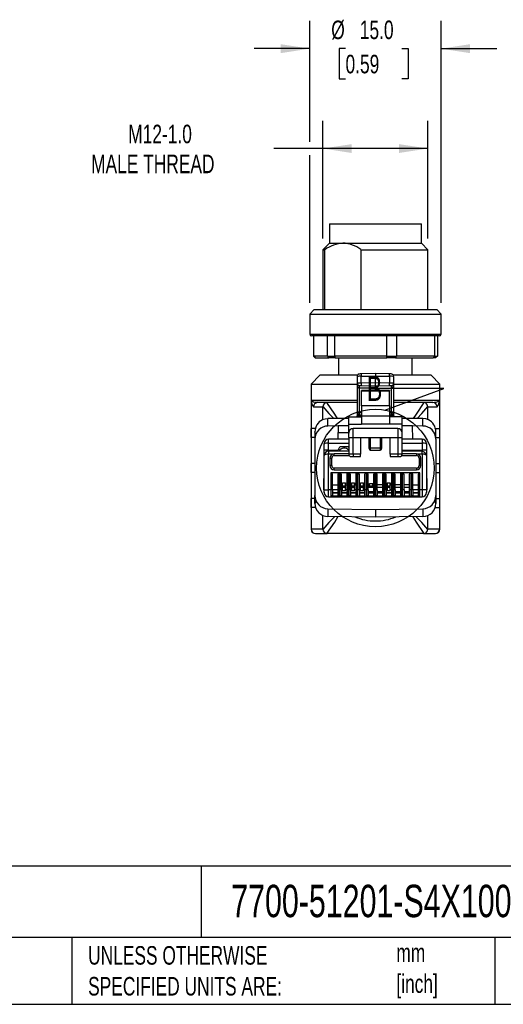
# Model space of a CAD drawing. Header units: millimetres. Extents: x 6 to 275, y 6 to 210.
# Tile 3 of 13: x 135 to 190, y 6 to 119. Entities that reach past the tile are written whole.
import ezdxf

# ---------------------------------------------------------------- set-up
doc = ezdxf.new("R2010")
doc.units = ezdxf.units.MM
doc.linetypes.add('SLD-Solid', pattern=[0])
doc.layers.add('DIMENSIONS', color=140, linetype='SLD-Solid', lineweight=25)
doc.layers.add('TEXT', color=140, linetype='SLD-Solid', lineweight=25)
doc.styles.add('SLDTEXTSTYLE0', font='TXT', dxfattribs={"width": 0.7})
doc.dimstyles.new('SLDDIMSTYLE0', dxfattribs={"dimtxt": 2.158008, "dimasz": 3.302, "dimexe": 0, "dimexo": 0.0625, "dimgap": 0.539502, "dimtad": 0, "dimtih": 1, "dimtoh": 1, "dimdec": 1, "dimrnd": 1e-09, "dimzin": 12, "dimdsep": 46, "dimtxsty": 'SLDTEXTSTYLE0', "dimsah": 1, "dimcen": 0.09, "dimadec": 0, "dimazin": 3, "dimtfac": 1, "dimtdec": 1, "dimtofl": 0, "dimtmove": 0, "dimatfit": 3, "dimfxl": 0, "dimfrac": 2, "dimtolj": 1, "dimtzin": 12, "dimarcsym": 0})
doc.dimstyles.new('SLDDIMSTYLE3', dxfattribs={"dimtxt": 2.158008, "dimasz": 3.302, "dimexe": 0, "dimexo": 0.0625, "dimgap": 0.539502, "dimtad": 0, "dimtih": 1, "dimtoh": 1, "dimdec": 1, "dimrnd": 1e-09, "dimzin": 4, "dimdsep": 46, "dimtxsty": 'SLDTEXTSTYLE0', "dimsah": 1, "dimcen": 0.09, "dimadec": 0, "dimazin": 1, "dimtfac": 1, "dimtdec": 1, "dimtmove": 0, "dimatfit": 0, "dimfxl": 0, "dimfrac": 2, "dimtolj": 1, "dimtzin": 12, "dimarcsym": 0})
doc.dimstyles.new('SLDDIMSTYLE4', dxfattribs={"dimtxt": 0.18, "dimasz": 3.302, "dimexe": 0, "dimexo": 0.0625, "dimgap": 0, "dimtad": 0, "dimtih": 1, "dimtoh": 1, "dimdec": 0, "dimrnd": 1e-09, "dimzin": 0, "dimdsep": 46, "dimtxsty": 'Standard', "dimblk1": 'NONE', "dimblk2": 'NONE', "dimsah": 1, "dimcen": 0.09, "dimadec": 0, "dimazin": 0, "dimtfac": 3.302, "dimtdec": 0, "dimtofl": 0, "dimtmove": 0, "dimatfit": 3, "dimldrblk": 'NONE', "dimfxl": 0, "dimfrac": 2, "dimtolj": 1, "dimtzin": 0, "dimarcsym": 0})

# ---------------------------------------------------------------- blocks, each defined once
blk = doc.blocks.new('_D_4')
at = {"layer": 'DIMENSIONS'}
for p, q in [((168.17, 104.9), (168.17, 118.73)), ((183.17, 86.5), (183.17, 118.73)), ((168.17, 115.55), (161.82, 115.55)), ((172.26, 115.55), (171.54, 115.55)), ((171.54, 115.55), (171.54, 112.12)), ((178.68, 115.55), (179.4, 115.55)), ((179.4, 115.55), (179.4, 112.12)), ((183.17, 115.55), (189.52, 115.55)), ((171.54, 112.12), (172.26, 112.12)), ((179.4, 112.12), (178.68, 112.12)), ((168.17, 86.5), (168.17, 103.37))]:
    blk.add_line(p, q, dxfattribs=at)
for points in [[(168.17, 115.55), (164.87, 116.06), (164.87, 115.04)], [(183.17, 115.55), (186.47, 115.04), (186.47, 116.06)]]:
    blk.add_solid(points, dxfattribs=at)
at = {"layer": 'DIMENSIONS', "char_height": 2.117, "attachment_point": 1, "style": 'SLDTEXTSTYLE0'}
for s, insert in [('%%c', (170.63, 118.76)), ('15.0', (173.89, 118.76)), ('0.59', (172.26, 114.85))]:
    blk.add_mtext(s, dxfattribs=dict(at, insert=insert))
blk = doc.blocks.new('_D_5')
at = {"layer": 'DIMENSIONS'}
for p, q in [((169.67, 93.85), (169.67, 107.31)), ((181.67, 93.85), (181.67, 107.31)), ((169.67, 104.14), (164.06, 104.14)), ((181.67, 104.14), (169.67, 104.14))]:
    blk.add_line(p, q, dxfattribs=at)
for points in [[(169.67, 104.14), (172.97, 103.63), (172.97, 104.64)], [(181.67, 104.14), (178.37, 104.64), (178.37, 103.63)]]:
    blk.add_solid(points, dxfattribs=at)
at = {"layer": 'DIMENSIONS', "attachment_point": 1, "style": 'SLDTEXTSTYLE0'}
for s, insert, char_height in [('M12-1.0', (147.45, 106.86), 2.117), ('MALE THREAD', (143.21, 103.44), 2.1167)]:
    blk.add_mtext(s, dxfattribs=dict(at, insert=insert, char_height=char_height))
blk = doc.blocks.new('_None')

msp = doc.modelspace()

# ---------------------------------------------------------------- linework, layer by layer
for p, q in [((170.42, 95.53), (170.42, 93.33)), ((170.42, 95.53), (180.92, 95.53)), ((180.92, 93.33), (180.92, 95.53)), ((170.42, 93.33), (169.67, 92.58)), ((169.67, 92.58), (169.67, 85.73)), ((169.67, 92.58), (169.9, 92.58)), ((169.9, 85.73), (169.9, 92.58)), ((170.42, 93.33), (171.96, 93.33)), ((171.96, 93.33), (180.92, 93.33)), ((174.01, 92.58), (181.67, 92.58)), ((174.01, 92.58), (174.01, 85.73)), ((181.67, 92.58), (180.92, 93.33)), ((181.67, 85.73), (181.67, 92.58)), ((168.67, 85.73), (168.17, 85.23)), ((168.67, 85.73), (182.67, 85.73)), ((183.17, 85.23), (182.67, 85.73)), ((168.17, 85.23), (168.17, 82.93)), ((168.17, 85.23), (183.17, 85.23)), ((183.17, 82.93), (183.17, 85.23)), ((168.17, 82.93), (183.17, 82.93)), ((182.97, 82.73), (168.37, 82.73)), ((168.59, 82.73), (168.59, 80.43)), ((170.19, 80.43), (170.19, 82.73)), ((170.99, 82.73), (170.99, 80.43)), ((176.98, 80.43), (176.98, 82.73)), ((178.07, 82.73), (178.07, 80.43)), ((182.45, 80.43), (182.45, 82.73)), ((182.75, 82.73), (182.75, 80.43)), ((170.19, 80.43), (168.59, 80.43)), ((168.79, 80.23), (170.37, 80.23)), ((170.19, 80.43), (170.99, 80.43)), ((171.09, 80.23), (170.37, 80.23)), ((176.98, 80.43), (170.99, 80.43)), ((171.09, 80.23), (176.98, 80.23)), ((171.47, 80.23), (171.47, 78.23)), ((176.98, 80.43), (178.07, 80.43)), ((177.97, 80.23), (176.98, 80.23)), ((177.97, 80.23), (182.28, 80.23)), ((182.45, 80.43), (178.07, 80.43)), ((179.87, 78.23), (179.87, 80.23)), ((182.54, 80.23), (182.28, 80.23)), ((182.45, 80.43), (182.75, 80.43)), ((169.32, 78.23), (168.32, 77.23)), ((173.59, 78.23), (169.32, 78.23)), ((173.57, 78.1), (173.57, 77.35)), ((175.67, 78.42), (174.06, 78.41)), ((174.06, 78.11), (175.67, 78.12)), ((174.06, 77.35), (174.06, 78.11)), ((177.27, 78.41), (175.67, 78.42)), ((175.67, 77.34), (175.67, 78.12)), ((175.67, 78.12), (177.27, 78.11)), ((177.27, 78.11), (177.27, 77.35)), ((182.02, 78.23), (177.73, 78.23)), ((177.77, 77.35), (177.77, 78.1)), ((183.02, 77.23), (182.02, 78.23)), ((168.32, 77.23), (168.32, 60.63)), ((168.32, 77.23), (173.57, 77.23)), ((173.57, 77.35), (173.57, 77.06)), ((173.57, 77.06), (173.57, 73.98)), ((173.87, 76.76), (173.87, 77.05)), ((173.87, 77.05), (173.88, 77.05)), ((175.67, 76.75), (173.87, 76.76)), ((173.87, 73.93), (173.87, 76.76)), ((175.67, 77.34), (174.06, 77.35)), ((174.06, 77.06), (174.06, 77.05)), ((174.06, 77.05), (175.67, 77.04)), ((174.06, 77.05), (175.67, 77.04)), ((177.27, 77.35), (175.67, 77.34)), ((175.67, 77.04), (177.27, 77.05)), ((175.67, 77.04), (177.27, 77.05)), ((175.67, 76.75), (175.67, 77.04)), ((175.67, 76.75), (177.47, 76.76)), ((175.67, 76.47), (175.67, 76.75)), ((177.27, 77.05), (177.27, 77.06)), ((177.46, 77.05), (177.47, 77.05)), ((177.47, 77.05), (177.47, 76.76)), ((177.47, 76.76), (177.47, 73.93)), ((177.77, 77.06), (177.77, 77.35)), ((177.77, 77.23), (183.02, 77.23)), ((177.77, 73.98), (177.77, 77.06)), ((183.02, 60.63), (183.02, 77.23)), ((177.27, 76.47), (174.07, 76.47)), ((174.07, 76.44), (174.07, 76.47)), ((174.07, 76.44), (177.27, 76.44)), ((174.07, 74.72), (174.07, 76.44)), ((177.27, 76.47), (177.27, 76.44)), ((177.27, 74.72), (177.27, 76.44)), ((168.35, 75.33), (168.35, 60.63)), ((168.47, 75.25), (168.35, 75.33)), ((168.35, 75.33), (168.35, 75.33)), ((173.57, 75.33), (168.35, 75.33)), ((168.62, 74.63), (169.67, 74.63)), ((169.02, 75.12), (168.98, 75.14)), ((169.12, 75.13), (169.02, 75.14)), ((169.12, 75.13), (169.02, 75.11)), ((170.17, 75.13), (169.12, 75.13)), ((169.67, 73.15), (169.67, 74.63)), ((173.57, 75.13), (170.17, 75.13)), ((177.27, 74.72), (174.07, 74.72)), ((174.07, 74.72), (174.07, 73.56)), ((177.27, 74.72), (177.27, 73.56)), ((182.99, 75.33), (177.77, 75.33)), ((181.17, 75.13), (177.77, 75.13)), ((182.22, 75.13), (181.17, 75.13)), ((181.67, 73.15), (181.67, 74.63)), ((181.67, 74.63), (182.72, 74.63)), ((182.99, 75.33), (182.96, 75.3)), ((182.99, 75.33), (182.99, 60.63)), ((172.62, 73.3), (170.25, 73.28)), ((170.25, 73.22), (170.25, 73.28)), ((170.25, 72.43), (170.25, 73.22)), ((172.62, 73.47), (174.07, 73.47)), ((172.62, 72.64), (172.62, 73.47)), ((173.56, 73.55), (173.55, 73.5)), ((173.56, 73.55), (173.57, 73.61)), ((173.57, 73.61), (173.56, 73.55)), ((173.57, 73.98), (173.57, 73.61)), ((174.07, 73.93), (173.87, 73.93)), ((173.87, 73.61), (173.87, 73.7)), ((173.87, 73.7), (174.07, 73.69)), ((174.07, 73.6), (173.87, 73.61)), ((174.07, 73.56), (174.07, 72.64)), ((177.27, 73.56), (174.07, 73.56)), ((177.47, 73.93), (177.27, 73.93)), ((177.27, 73.69), (177.47, 73.7)), ((177.47, 73.61), (177.27, 73.6)), ((177.27, 73.56), (177.27, 72.64)), ((178.72, 73.47), (177.27, 73.47)), ((177.47, 73.7), (177.47, 73.61)), ((177.77, 73.61), (177.77, 73.98)), ((178.72, 72.64), (178.72, 73.47)), ((181.08, 73.28), (178.72, 73.3)), ((181.08, 72.43), (181.08, 73.28)), ((168.35, 71.13), (168.35, 72.13)), ((168.82, 72.13), (168.35, 72.13)), ((168.82, 72.13), (168.85, 72.13)), ((171.42, 72.44), (170.25, 72.43)), ((172.62, 72.45), (171.42, 72.44)), ((171.42, 72.44), (171.42, 71.68)), ((172.62, 72.64), (174.07, 72.64)), ((172.62, 71.63), (172.62, 72.64)), ((173.12, 71.13), (173.12, 72.13)), ((178.22, 72.13), (173.12, 72.13)), ((177.27, 72.64), (174.07, 72.64)), ((178.72, 72.64), (177.27, 72.64)), ((178.22, 72.13), (178.22, 71.13)), ((178.72, 71.63), (178.72, 72.64)), ((179.92, 72.44), (178.72, 72.45)), ((179.93, 70.93), (179.92, 72.44)), ((181.08, 72.43), (179.92, 72.44)), ((182.49, 72.13), (182.51, 72.13)), ((182.51, 72.13), (182.99, 72.13)), ((182.99, 72.13), (182.99, 71.13)), ((168.78, 71.13), (168.35, 71.13)), ((168.77, 71.78), (168.77, 70.93)), ((168.77, 70.93), (168.77, 64.48)), ((172.62, 70.93), (170.33, 70.93)), ((170.33, 70.46), (170.33, 70.93)), ((171.43, 71.68), (171.42, 71.68)), ((171.43, 70.93), (171.43, 71.68)), ((171.43, 71.68), (172.62, 71.68)), ((172.62, 71.13), (172.62, 71.63)), ((172.62, 71.13), (173.12, 71.13)), ((172.62, 71.13), (172.62, 69.23)), ((173.12, 69.23), (173.12, 71.13)), ((173.12, 71.13), (173.97, 71.13)), ((173.97, 71.13), (175.12, 71.13)), ((173.97, 71.13), (173.97, 69.23)), ((174.92, 71.13), (174.92, 69.89)), ((175.12, 71.13), (176.22, 71.13)), ((175.12, 69.89), (175.12, 71.13)), ((176.22, 71.13), (177.37, 71.13)), ((176.22, 71.13), (176.22, 69.89)), ((176.42, 69.89), (176.42, 71.13)), ((177.37, 71.13), (178.22, 71.13)), ((177.37, 69.23), (177.37, 71.13)), ((178.22, 71.13), (178.72, 71.13)), ((178.22, 71.13), (178.22, 69.23)), ((178.72, 71.13), (178.72, 71.63)), ((178.72, 69.23), (178.72, 71.13)), ((181.01, 70.93), (178.72, 70.93)), ((181.01, 70.93), (181.01, 70.46)), ((182.55, 71.13), (182.99, 71.13)), ((182.57, 70.93), (182.57, 71.78)), ((182.57, 70.93), (182.57, 64.48)), ((169.78, 70.13), (169.78, 66.43)), ((169.78, 70.13), (169.83, 70.13)), ((169.83, 69.66), (169.83, 70.43)), ((170.33, 70.46), (172.62, 70.46)), ((170.33, 69.68), (170.33, 70.46)), ((171.41, 69.68), (171.62, 70.06)), ((172.57, 70.06), (171.62, 70.06)), ((172.62, 69.98), (172.57, 70.06)), ((175.12, 69.89), (174.92, 69.89)), ((176.22, 69.89), (175.12, 69.89)), ((175.12, 69.69), (175.12, 69.89)), ((176.42, 69.89), (176.22, 69.89)), ((176.22, 69.89), (176.22, 69.69)), ((178.72, 70.46), (181.01, 70.46)), ((181.01, 70.46), (181.01, 69.68)), ((181.51, 70.43), (181.51, 69.66)), ((181.51, 70.13), (181.56, 70.13)), ((181.56, 66.43), (181.56, 70.13)), ((169.83, 69.06), (169.83, 69.66)), ((169.83, 65.13), (169.83, 69.06)), ((170.33, 69.68), (171.41, 69.68)), ((170.33, 69.56), (170.33, 69.68)), ((172.62, 69.56), (170.33, 69.56)), ((170.33, 69.26), (170.98, 69.26)), ((170.33, 65.13), (170.33, 69.26)), ((170.48, 68.76), (170.48, 67.93)), ((170.48, 68.76), (170.68, 68.76)), ((170.68, 67.93), (170.68, 68.76)), ((170.98, 69.06), (170.98, 69.26)), ((172.62, 69.26), (170.98, 69.26)), ((170.98, 69.06), (172.67, 69.06)), ((171.41, 69.68), (171.34, 69.56)), ((173.12, 69.23), (172.62, 69.23)), ((172.92, 68.93), (173.12, 68.93)), ((173.97, 69.23), (173.12, 69.23)), ((173.12, 69.23), (173.12, 68.93)), ((173.12, 68.93), (173.97, 68.93)), ((173.97, 68.93), (173.97, 69.23)), ((175.12, 69.69), (176.22, 69.69)), ((178.22, 69.23), (177.37, 69.23)), ((177.37, 69.23), (177.37, 68.93)), ((177.37, 68.93), (178.22, 68.93)), ((178.72, 69.23), (178.22, 69.23)), ((178.22, 69.23), (178.22, 68.93)), ((178.22, 68.93), (178.42, 68.93)), ((178.67, 69.06), (180.36, 69.06)), ((178.72, 69.68), (181.01, 69.68)), ((181.01, 69.56), (178.72, 69.56)), ((180.36, 69.26), (178.72, 69.26)), ((180.36, 69.26), (180.36, 69.06)), ((180.36, 69.26), (181.01, 69.26)), ((180.66, 68.76), (180.66, 67.93)), ((180.66, 68.76), (180.86, 68.76)), ((180.86, 67.93), (180.86, 68.76)), ((181.01, 69.68), (181.01, 69.56)), ((181.01, 69.54), (181.01, 69.56)), ((181.01, 69.26), (181.01, 65.13)), ((181.5, 69.1), (181.51, 69.06)), ((181.51, 69.66), (181.51, 69.06)), ((181.51, 69.06), (181.51, 65.13)), ((168.35, 67.13), (168.35, 68.13)), ((168.77, 68.13), (168.35, 68.13)), ((170.68, 67.93), (170.48, 67.93)), ((180.36, 67.63), (170.98, 67.63)), ((170.98, 67.43), (170.98, 67.63)), ((180.36, 67.63), (180.36, 67.43)), ((180.86, 67.93), (180.66, 67.93)), ((182.57, 68.13), (182.99, 68.13)), ((182.99, 68.13), (182.99, 67.13)), ((168.77, 67.13), (168.35, 67.13)), ((169.78, 66.13), (169.78, 66.43)), ((169.83, 66.43), (169.78, 66.43)), ((171.58, 67.08), (170.58, 67.08)), ((170.58, 67.08), (170.58, 65.13)), ((170.78, 65.13), (170.78, 66.88)), ((170.98, 67.43), (180.36, 67.43)), ((171.38, 66.88), (171.38, 65.13)), ((171.58, 65.13), (171.58, 67.08)), ((172.6, 67.08), (171.6, 67.08)), ((171.6, 67.08), (171.6, 65.13)), ((171.8, 65.13), (171.8, 66.88)), ((172.4, 66.88), (172.4, 65.13)), ((172.6, 65.13), (172.6, 67.08)), ((173.62, 67.08), (172.62, 67.08)), ((172.62, 67.08), (172.62, 65.13)), ((172.82, 65.13), (172.82, 66.88)), ((173.42, 66.88), (173.42, 65.13)), ((173.62, 65.13), (173.62, 67.08)), ((174.64, 67.08), (173.64, 67.08)), ((173.64, 67.08), (173.64, 65.13)), ((173.84, 65.13), (173.84, 66.88)), ((174.44, 66.88), (174.44, 65.13)), ((174.64, 65.13), (174.64, 67.08)), ((175.66, 67.08), (174.66, 67.08)), ((174.66, 67.08), (174.66, 65.13)), ((174.86, 65.13), (174.86, 66.88)), ((175.46, 66.88), (175.46, 65.13)), ((175.66, 65.13), (175.66, 67.08)), ((176.68, 67.08), (175.68, 67.08)), ((175.68, 67.08), (175.68, 65.13)), ((175.88, 65.13), (175.88, 66.88)), ((176.48, 66.88), (176.48, 65.13)), ((176.68, 65.13), (176.68, 67.08)), ((177.7, 67.08), (176.7, 67.08)), ((176.7, 67.08), (176.7, 65.13)), ((176.9, 65.13), (176.9, 66.88)), ((177.5, 66.88), (177.5, 65.13)), ((177.7, 65.13), (177.7, 67.08)), ((178.72, 67.08), (177.72, 67.08)), ((177.72, 67.08), (177.72, 65.13)), ((177.92, 65.13), (177.92, 66.88)), ((178.52, 66.88), (178.52, 65.13)), ((178.72, 65.13), (178.72, 67.08)), ((179.74, 67.08), (178.74, 67.08)), ((178.74, 67.08), (178.74, 65.13)), ((178.94, 65.13), (178.94, 66.88)), ((179.54, 66.88), (179.54, 65.13)), ((179.74, 65.13), (179.74, 67.08)), ((180.76, 67.08), (179.76, 67.08)), ((179.76, 67.08), (179.76, 65.13)), ((179.96, 65.13), (179.96, 66.88)), ((180.56, 66.88), (180.56, 65.13)), ((180.76, 65.13), (180.76, 67.08)), ((181.56, 66.43), (181.51, 66.43)), ((181.56, 66.43), (181.56, 66.13)), ((182.57, 67.13), (182.99, 67.13)), ((169.78, 65.13), (169.78, 66.13)), ((170.78, 65.72), (171.38, 65.72)), ((171.8, 65.72), (171.92, 65.72)), ((171.92, 65.93), (172.27, 65.93)), ((171.92, 65.93), (171.92, 65.88)), ((171.92, 65.54), (171.92, 65.88)), ((172.27, 65.54), (171.92, 65.54)), ((171.92, 65.41), (171.92, 65.54)), ((172.27, 65.41), (171.92, 65.41)), ((171.92, 65.04), (171.92, 65.41)), ((172.27, 65.93), (172.27, 65.88)), ((172.27, 65.54), (172.27, 65.88)), ((172.27, 65.72), (172.4, 65.72)), ((172.27, 65.41), (172.27, 65.54)), ((172.27, 65.04), (172.27, 65.41)), ((172.82, 65.72), (172.94, 65.72)), ((172.94, 65.93), (173.29, 65.93)), ((172.94, 65.93), (172.94, 65.72)), ((172.97, 65.54), (172.97, 65.93)), ((173.27, 65.54), (172.97, 65.54)), ((172.97, 65.41), (172.97, 65.54)), ((173.27, 65.41), (172.97, 65.41)), ((172.97, 65.04), (172.97, 65.41)), ((173.27, 65.54), (173.27, 65.93)), ((173.27, 65.41), (173.27, 65.54)), ((173.27, 65.04), (173.27, 65.41)), ((173.29, 65.93), (173.29, 65.72)), ((173.29, 65.72), (173.42, 65.72)), ((173.84, 65.72), (173.96, 65.72)), ((173.96, 65.93), (174.31, 65.93)), ((173.96, 65.93), (173.96, 65.88)), ((173.96, 65.54), (173.96, 65.88)), ((174.31, 65.54), (173.96, 65.54)), ((173.96, 65.41), (173.96, 65.54)), ((174.31, 65.41), (173.96, 65.41)), ((173.96, 65.04), (173.96, 65.41)), ((174.31, 65.93), (174.31, 65.88)), ((174.31, 65.54), (174.31, 65.88)), ((174.31, 65.72), (174.44, 65.72)), ((174.31, 65.41), (174.31, 65.54)), ((174.31, 65.04), (174.31, 65.41)), ((175.01, 65.72), (174.86, 65.72)), ((175.46, 65.42), (174.86, 65.42)), ((175.01, 65.88), (175.36, 65.88)), ((175.01, 65.54), (175.01, 65.88)), ((175.36, 65.54), (175.01, 65.54)), ((175.01, 65.49), (175.01, 65.54)), ((175.36, 65.49), (175.01, 65.49)), ((175.36, 65.54), (175.36, 65.88)), ((175.46, 65.72), (175.36, 65.72)), ((175.36, 65.49), (175.36, 65.54)), ((176.48, 65.72), (175.88, 65.72)), ((176.48, 65.42), (175.88, 65.42)), ((176.9, 65.72), (177.02, 65.72)), ((177.02, 65.93), (177.37, 65.93)), ((177.02, 65.93), (177.02, 65.72)), ((177.05, 65.54), (177.05, 65.93)), ((177.35, 65.54), (177.05, 65.54)), ((177.05, 65.41), (177.05, 65.54)), ((177.35, 65.41), (177.05, 65.41)), ((177.05, 65.04), (177.05, 65.41)), ((177.35, 65.54), (177.35, 65.93)), ((177.35, 65.41), (177.35, 65.54)), ((177.35, 65.04), (177.35, 65.41)), ((177.37, 65.93), (177.37, 65.72)), ((177.37, 65.72), (177.5, 65.72)), ((178.52, 65.72), (177.92, 65.72)), ((178.52, 65.42), (177.92, 65.42)), ((179.54, 65.72), (178.94, 65.72)), ((179.54, 65.42), (178.94, 65.42)), ((179.96, 65.72), (180.56, 65.72)), ((181.56, 66.13), (181.56, 65.13)), ((168.77, 63.58), (168.77, 64.48)), ((169.83, 65.13), (170.33, 65.13)), ((169.83, 64.83), (169.83, 65.13)), ((170.58, 65.13), (170.33, 65.13)), ((170.33, 64.33), (170.33, 65.13)), ((170.33, 64.33), (170.58, 64.33)), ((170.58, 65.13), (170.58, 64.33)), ((170.78, 65.13), (170.58, 65.13)), ((170.58, 64.33), (171.58, 64.33)), ((171.42, 64.4), (170.73, 64.4)), ((170.78, 65.13), (170.78, 64.53)), ((171.38, 65.13), (170.78, 65.13)), ((170.78, 64.83), (171.38, 64.83)), ((171.38, 64.76), (170.78, 64.76)), ((171.58, 65.13), (171.38, 65.13)), ((171.38, 65.13), (171.38, 64.53)), ((171.6, 65.13), (171.58, 65.13)), ((171.58, 64.33), (171.58, 65.13)), ((171.58, 64.33), (171.6, 64.33)), ((171.8, 65.13), (171.6, 65.13)), ((171.6, 65.13), (171.6, 64.33)), ((171.6, 64.33), (172.6, 64.33)), ((172.44, 64.4), (171.75, 64.4)), ((171.8, 65.13), (171.8, 64.53)), ((171.92, 65.13), (171.8, 65.13)), ((171.8, 64.83), (172.4, 64.83)), ((172.4, 64.76), (171.8, 64.76)), ((172.27, 65.04), (171.92, 65.04)), ((172.4, 65.13), (172.27, 65.13)), ((172.6, 65.13), (172.4, 65.13)), ((172.4, 65.13), (172.4, 64.53)), ((172.62, 65.13), (172.6, 65.13)), ((172.6, 64.33), (172.6, 65.13)), ((172.6, 64.33), (172.62, 64.33)), ((172.82, 65.13), (172.62, 65.13)), ((172.62, 65.13), (172.62, 64.33)), ((172.62, 64.33), (173.62, 64.33)), ((173.46, 64.4), (172.77, 64.4)), ((172.82, 65.13), (172.82, 64.53)), ((172.97, 65.13), (172.82, 65.13)), ((172.82, 64.83), (173.42, 64.83)), ((173.42, 64.76), (172.82, 64.76)), ((173.27, 65.04), (172.97, 65.04)), ((173.42, 65.13), (173.27, 65.13)), ((173.62, 65.13), (173.42, 65.13)), ((173.42, 65.13), (173.42, 64.53)), ((173.64, 65.13), (173.62, 65.13)), ((173.62, 64.33), (173.62, 65.13)), ((173.62, 64.33), (173.64, 64.33)), ((173.84, 65.13), (173.64, 65.13)), ((173.64, 65.13), (173.64, 64.33)), ((173.64, 64.33), (174.64, 64.33)), ((174.48, 64.4), (173.79, 64.4)), ((173.84, 65.13), (173.84, 64.53)), ((173.96, 65.13), (173.84, 65.13)), ((173.84, 64.83), (174.44, 64.83)), ((174.44, 64.76), (173.84, 64.76)), ((174.31, 65.04), (173.96, 65.04)), ((174.44, 65.13), (174.31, 65.13)), ((174.64, 65.13), (174.44, 65.13)), ((174.44, 65.13), (174.44, 64.53)), ((174.66, 65.13), (174.64, 65.13)), ((174.64, 64.33), (174.64, 65.13)), ((174.64, 64.33), (174.66, 64.33)), ((174.86, 65.13), (174.66, 65.13)), ((174.66, 65.13), (174.66, 64.33)), ((174.66, 64.33), (175.66, 64.33)), ((175.5, 64.4), (174.81, 64.4)), ((174.86, 65.13), (174.86, 64.53)), ((175.46, 64.91), (174.86, 64.91)), ((174.86, 64.83), (175.46, 64.83)), ((175.46, 64.76), (174.86, 64.76)), ((175.66, 65.13), (175.46, 65.13)), ((175.46, 65.13), (175.46, 64.53)), ((175.68, 65.13), (175.66, 65.13)), ((175.66, 64.33), (175.66, 65.13)), ((175.66, 64.33), (175.68, 64.33)), ((175.88, 65.13), (175.68, 65.13)), ((175.68, 65.13), (175.68, 64.33)), ((175.68, 64.33), (176.68, 64.33)), ((176.52, 64.4), (175.83, 64.4)), ((175.88, 65.13), (175.88, 64.53)), ((176.48, 64.91), (175.88, 64.91)), ((175.88, 64.83), (176.48, 64.83)), ((176.48, 64.76), (175.88, 64.76)), ((176.68, 65.13), (176.48, 65.13)), ((176.48, 65.13), (176.48, 64.53)), ((176.7, 65.13), (176.68, 65.13)), ((176.68, 64.33), (176.68, 65.13)), ((176.68, 64.33), (176.7, 64.33)), ((176.9, 65.13), (176.7, 65.13)), ((176.7, 65.13), (176.7, 64.33)), ((176.7, 64.33), (177.7, 64.33)), ((177.54, 64.4), (176.85, 64.4)), ((176.9, 65.13), (176.9, 64.53)), ((177.05, 65.13), (176.9, 65.13)), ((176.9, 64.83), (177.5, 64.83)), ((177.5, 64.76), (176.9, 64.76)), ((177.35, 65.04), (177.05, 65.04)), ((177.5, 65.13), (177.35, 65.13)), ((177.7, 65.13), (177.5, 65.13)), ((177.5, 65.13), (177.5, 64.53)), ((177.72, 65.13), (177.7, 65.13)), ((177.7, 64.33), (177.7, 65.13)), ((177.7, 64.33), (177.72, 64.33)), ((177.92, 65.13), (177.72, 65.13)), ((177.72, 65.13), (177.72, 64.33)), ((177.72, 64.33), (178.72, 64.33)), ((178.56, 64.4), (177.87, 64.4)), ((177.92, 65.13), (177.92, 64.53)), ((178.52, 64.91), (177.92, 64.91)), ((177.92, 64.83), (178.52, 64.83)), ((178.52, 64.76), (177.92, 64.76)), ((178.72, 65.13), (178.52, 65.13)), ((178.52, 65.13), (178.52, 64.53)), ((178.74, 65.13), (178.72, 65.13)), ((178.72, 64.33), (178.72, 65.13)), ((178.72, 64.33), (178.74, 64.33)), ((178.94, 65.13), (178.74, 65.13)), ((178.74, 65.13), (178.74, 64.33)), ((178.74, 64.33), (179.74, 64.33)), ((179.58, 64.4), (178.89, 64.4)), ((178.94, 65.13), (178.94, 64.53)), ((179.54, 64.91), (178.94, 64.91)), ((178.94, 64.83), (179.54, 64.83)), ((179.54, 64.76), (178.94, 64.76)), ((179.74, 65.13), (179.54, 65.13)), ((179.54, 65.13), (179.54, 64.53)), ((179.76, 65.13), (179.74, 65.13)), ((179.74, 64.33), (179.74, 65.13)), ((179.74, 64.33), (179.76, 64.33)), ((179.96, 65.13), (179.76, 65.13)), ((179.76, 65.13), (179.76, 64.33)), ((179.76, 64.33), (180.76, 64.33)), ((180.6, 64.4), (179.91, 64.4)), ((179.96, 65.13), (179.96, 64.53)), ((180.56, 65.13), (179.96, 65.13)), ((179.96, 64.83), (180.56, 64.83)), ((180.56, 64.76), (179.96, 64.76)), ((180.76, 65.13), (180.56, 65.13)), ((180.56, 65.13), (180.56, 64.53)), ((181.01, 65.13), (180.76, 65.13)), ((180.76, 64.33), (180.76, 65.13)), ((180.76, 64.33), (181.01, 64.33)), ((181.51, 65.13), (181.01, 65.13)), ((181.01, 65.13), (181.01, 64.33)), ((181.51, 65.13), (181.51, 64.83)), ((182.57, 64.48), (182.57, 63.58)), ((168.35, 63.13), (168.35, 64.13)), ((168.81, 64.13), (168.35, 64.13)), ((168.82, 63.13), (168.35, 63.13)), ((168.91, 63.85), (168.77, 63.58)), ((168.85, 63.13), (168.82, 63.13)), ((169.58, 63.15), (169.58, 63.13)), ((182.43, 63.85), (182.57, 63.58)), ((182.51, 63.13), (182.49, 63.13)), ((182.51, 63.13), (182.99, 63.13)), ((182.53, 64.13), (182.99, 64.13)), ((182.99, 64.13), (182.99, 63.13)), ((169.67, 60.63), (169.67, 62.21)), ((170.24, 62.98), (175.67, 62.88)), ((170.24, 62.98), (170.25, 62.08)), ((175.67, 62.03), (170.25, 62.08)), ((175.67, 62.88), (181.1, 62.98)), ((175.67, 62.88), (175.67, 62.03)), ((181.08, 62.08), (175.67, 62.03)), ((181.1, 62.98), (181.08, 62.08)), ((181.67, 60.63), (181.67, 62.21)), ((168.35, 60.63), (168.32, 60.63)), ((169.67, 60.63), (168.35, 60.63)), ((168.82, 60.13), (168.84, 60.13)), ((168.84, 60.13), (170.17, 60.13)), ((181.17, 60.13), (170.17, 60.13)), ((181.17, 60.13), (182.49, 60.13)), ((182.99, 60.63), (181.67, 60.63)), ((182.49, 60.13), (182.52, 60.13)), ((183.02, 60.63), (182.99, 60.63))]:
    msp.add_line(p, q)
at = {"flags": 128}
for points in [[(168.59, 80.43), (168.7, 80.32), (168.79, 80.23)], [(170.37, 80.23), (170.27, 80.34), (170.19, 80.43)], [(170.99, 80.43), (171.05, 80.32), (171.09, 80.23)], [(176.98, 80.23), (176.98, 80.34), (176.98, 80.43)], [(178.07, 80.43), (178.01, 80.32), (177.97, 80.23)], [(182.28, 80.23), (182.38, 80.34), (182.45, 80.43)], [(182.75, 80.43), (182.63, 80.32), (182.54, 80.23)], [(174.06, 78.4), (173.93, 78.4), (173.8, 78.37), (173.72, 78.34), (173.66, 78.29), (173.6, 78.23), (173.57, 78.16)], [(174.06, 78.41), (174.06, 78.4), (174.06, 78.4)], [(177.27, 78.4), (177.27, 78.4), (177.27, 78.41)], [(177.76, 78.16), (177.74, 78.21), (177.72, 78.26), (177.61, 78.33), (177.54, 78.36), (177.46, 78.38), (177.36, 78.39), (177.27, 78.4)], [(169.67, 74.65), (170.35, 73.87), (170.91, 73.29)], [(171.33, 73.29), (171.03, 73.8), (170.14, 75.13)], [(181.19, 75.13), (180.31, 73.8), (180, 73.29)], [(180.42, 73.29), (180.99, 73.87), (181.67, 74.65)], [(170.25, 73.25), (169.92, 73.23), (169.61, 73.13)], [(173.87, 73.61), (173.86, 73.49), (173.86, 73.47)], [(173.87, 73.7), (173.87, 73.84), (173.87, 73.93)], [(177.47, 73.93), (177.47, 73.81), (177.47, 73.7)], [(177.47, 73.61), (177.47, 73.49), (177.47, 73.47)], [(177.77, 73.61), (177.79, 73.5), (177.81, 73.47)], [(181.72, 73.13), (181.41, 73.24), (181.08, 73.28)], [(168.87, 71.48), (168.81, 71.65), (168.77, 71.78)], [(182.46, 71.48), (182.52, 71.65), (182.57, 71.78)], [(169.83, 70.41), (169.79, 70.29), (169.78, 70.13)], [(181.56, 70.13), (181.54, 70.29), (181.51, 70.41)], [(169.83, 69.06), (169.84, 69.11), (169.88, 69.15), (169.98, 69.2), (170.06, 69.23), (170.15, 69.25), (170.33, 69.26)], [(170.33, 69.56), (170.33, 69.54), (170.33, 69.47), (170.33, 69.38), (170.33, 69.26)], [(181.01, 69.26), (181.01, 69.38), (181.01, 69.47), (181.01, 69.54), (181.01, 69.54)], [(181.01, 69.26), (181.19, 69.25), (181.28, 69.23), (181.35, 69.2), (181.46, 69.15), (181.49, 69.11), (181.5, 69.1)], [(171.01, 62.07), (170.35, 61.39), (169.67, 60.62)], [(170.14, 60.13), (171.03, 61.46), (171.39, 62.07)], [(179.94, 62.07), (180.31, 61.46), (181.19, 60.13)], [(181.67, 60.62), (180.99, 61.39), (180.33, 62.07)]]:
    msp.add_lwpolyline(points, dxfattribs=at)
for centre, radius, start, end in [((172.16, 89.59), 3.74, 93.0812, 127.0379), ((171.77, 89.63), 3.71, 52.7882, 87.0927), ((168.37, 82.93), 0.2, 180, 270), ((182.97, 82.93), 0.2, 270, 0), ((173.95, 71.43), 6.68, 89.0282, 93.2813), ((187.48, 78.28), 13.42, 179.4708, 180.7288), ((183.6, 78.27), 7.93, 178.9174, 181.0826), ((166.35, 78.27), 10.92, 359.1275, 0.6729), ((177.41, 72.57), 5.54, 86.2786, 91.4119), ((174.08, 132.9), 55.55, 269.474, 269.9853), ((173.87, 77.35), 0.3, 180.0002, 269.5002), ((173.87, 77.06), 0.297, 180.5598, 270.0619), ((173.82, 85.64), 8.59, 270.3998, 271.6518), ((183.8, 77.19), 9.74, 179.0686, 180.7672), ((167.25, 77.19), 8.42, 358.9796, 1.0204), ((177.26, 132.9), 55.55, 270.0147, 270.526), ((167.54, 77.19), 9.74, 359.2328, 0.9314), ((177.52, 85.64), 8.59, 268.3482, 269.6002), ((177.47, 77.35), 0.3, 270.4998, 359.9998), ((177.47, 77.06), 0.297, 269.9381, 359.4402), ((169.31, 75.3), 0.964, 178.3343, 224.1733), ((169.05, 76.64), 1.5, 247.5106, 268.8106), ((169.08, 74.65), 0.468, 97.9133, 182.1727), ((170.17, 74.62), 0.506, 93.4808, 177.6463), ((181.16, 74.62), 0.506, 2.3843, 86.4886), ((182.27, 76.59), 1.46, 268.104, 298.1543), ((182.22, 74.63), 0.499, 359.8945, 89.8941), ((181.78, 75.4), 1.21, 320.718, 356.7744), ((170.27, 71.78), 1.5, 115.6793, 180), ((173.8, 74.47), 0.541, 244.3258, 276.7129), ((173.87, 73.99), 0.299, 182.9939, 269.8064), ((173.62, 64.9), 8.7, 88.359, 90.3166), ((177.53, 74.47), 0.541, 263.2863, 295.6749), ((177.47, 73.99), 0.299, 270.1891, 357.0106), ((177.73, 64.1), 9.51, 89.7661, 91.5583), ((181.07, 71.78), 1.5, 0, 64.3207), ((170.27, 70.93), 1.5, 90.5298, 180), ((173.12, 71.63), 0.5, 90.0007, 180.001), ((178.22, 71.63), 0.5, 0, 89.9993), ((181.07, 70.93), 1.5, 0, 89.4702), ((170.33, 70.43), 0.5, 90, 180), ((181.01, 70.43), 0.5, 0, 90), ((170.2, 68.05), 2.41, 87.0366, 98.9552), ((172.1, 69.23), 0.675, 39.6128, 150.7326), ((175.12, 69.89), 0.2, 180, 270), ((176.22, 69.89), 0.2, 270, 0), ((181.13, 68.05), 2.41, 81.0448, 92.9634), ((170.2, 67.28), 2.41, 87.0366, 98.9552), ((170.33, 69.06), 0.5, 90, 180), ((170.98, 68.76), 0.5, 90, 180), ((170.98, 68.76), 0.3, 90, 180), ((172.92, 69.23), 0.3, 180, 270), ((178.42, 69.23), 0.3, 270, 360), ((180.36, 68.76), 0.5, 0, 90), ((180.36, 68.76), 0.3, 0, 90), ((180.94, 68.96), 0.579, 13.0411, 83.3512), ((181.13, 67.28), 2.41, 81.0448, 92.9634), ((170.98, 67.93), 0.5, 180, 270), ((170.98, 67.93), 0.3, 180, 270), ((180.36, 67.93), 0.3, 270, 0), ((180.36, 67.93), 0.5, 270, 360), ((170.58, 66.88), 0.2, 360, 90), ((171.58, 66.88), 0.2, 89.9971, 180.0011), ((171.6, 66.88), 0.2, 360, 90), ((172.6, 66.88), 0.2, 89.9971, 180.0011), ((172.62, 66.88), 0.2, 360, 90), ((173.62, 66.88), 0.2, 89.9971, 180.0011), ((173.64, 66.88), 0.2, 360, 90), ((174.64, 66.88), 0.2, 89.9971, 180.0011), ((174.66, 66.88), 0.2, 360, 90), ((175.66, 66.88), 0.2, 89.9971, 180.0011), ((175.68, 66.88), 0.2, 360, 90), ((176.68, 66.88), 0.2, 89.9971, 180.0011), ((176.7, 66.88), 0.2, 360, 90), ((177.7, 66.88), 0.2, 89.9971, 180.0011), ((177.72, 66.88), 0.2, 360, 90), ((178.72, 66.88), 0.2, 89.9971, 180.0011), ((178.74, 66.88), 0.2, 360, 90), ((179.74, 66.88), 0.2, 89.9971, 180.0011), ((179.76, 66.88), 0.2, 360, 90), ((180.76, 66.88), 0.2, 89.9971, 180.0011), ((169.98, 66.13), 0.2, 180, 221.4096), ((181.36, 66.13), 0.2, 318.5904, 0), ((170.27, 64.48), 1.5, 180, 268.9418), ((170.58, 65.13), 0.8, 180, 200.3641), ((170.33, 64.83), 0.5, 180, 270), ((170.58, 64.53), 0.2, 270, 0), ((171.58, 64.53), 0.2, 180, 270), ((171.6, 64.53), 0.2, 270, 0), ((172.6, 64.53), 0.2, 180, 270), ((172.62, 64.53), 0.2, 270, 0), ((173.62, 64.53), 0.2, 180, 270), ((173.64, 64.53), 0.2, 270, 0), ((174.64, 64.53), 0.2, 180, 270), ((174.66, 64.53), 0.2, 270, 0), ((175.66, 64.53), 0.2, 180, 270), ((175.68, 64.53), 0.2, 270, 0), ((176.68, 64.53), 0.2, 180, 270), ((176.7, 64.53), 0.2, 270, 0), ((177.7, 64.53), 0.2, 180, 270), ((177.72, 64.53), 0.2, 270, 0), ((178.72, 64.53), 0.2, 180, 270), ((178.74, 64.53), 0.2, 270, 0), ((179.74, 64.53), 0.2, 180, 270), ((179.76, 64.53), 0.2, 270, 0), ((180.76, 64.53), 0.2, 180, 270), ((181.01, 64.83), 0.5, 270, 0), ((181.07, 64.48), 1.5, 271.0582, 0), ((180.76, 65.13), 0.8, 339.6359, 0), ((170.27, 63.58), 1.5, 180, 269.4702), ((170.9, 63.44), 2.1, 180.83, 188.4166), ((181.07, 63.58), 1.5, 270.5298, 360), ((180.46, 63.43), 2.07, 351.561, 359.0617), ((175.67, 67.63), 6.05, 247.2262, 270), ((175.67, 67.63), 6.05, 270, 292.7738), ((168.82, 60.63), 0.5, 180, 270), ((168.84, 60.63), 0.499, 179.8945, 269.8941), ((170.17, 60.64), 0.505, 182.2635, 266.6093), ((181.16, 60.64), 0.505, 273.3787, 357.7484), ((182.49, 60.63), 0.499, 270.1059, 0.1055), ((182.52, 60.63), 0.5, 270, 0)]:
    msp.add_arc(centre, radius, start, end)
for centre, major_axis, ratio, start_param, end_param in [((171.28, 74.8), (1.61, 0.21), 0.448672, 3.063272, 3.083667), ((170.27, 74.57), (-0.381, 0.471), 0.819152, 5.698268, 5.7487), ((181.07, 74.61), (0.396, 0.41), 0.829909, 0.623032, 0.675336), ((179.99, 74.8), (1.68, -0.21), 0.440084, 0.056232, 0.076234), ((171.35, 60.46), (1.68, -0.21), 0.440083, 3.197824, 3.217827), ((170.27, 60.66), (0.396, 0.41), 0.829909, 3.764624, 3.816928), ((181.06, 60.7), (-0.381, 0.471), 0.819152, 2.556675, 2.607108), ((180.05, 60.46), (1.61, 0.21), 0.448672, 6.204865, 6.22526)]:
    msp.add_ellipse(centre, major_axis=major_axis, ratio=ratio, start_param=start_param, end_param=end_param)
at = {"layer": 'TEXT'}
for p, q in [((273.05, 22.13), (6.35, 22.13)), ((155.76, 22.13), (155.76, 13.97)), ((273.05, 13.97), (6.35, 13.97)), ((141, 13.97), (141, 6.35)), ((189.3, 13.97), (189.3, 6.35)), ((6.35, 6.35), (273.05, 6.35))]:
    msp.add_line(p, q, dxfattribs=at)
msp.add_circle((175.67, 67.63), 6.71, dxfattribs=at)

# ---------------------------------------------------------------- texts
at = {"layer": 'TEXT', "attachment_point": 1, "style": 'SLDTEXTSTYLE0'}
for s, insert, char_height in [('B', (174.7, 78.12), 2.82), ('7700-51201-S4X1000', (159.21, 20.01), 3.7042), ('UNLESS OTHERWISE ^JSPECIFIED UNITS ARE:', (142.87, 13), 2.1167), ('mm^J[inch]', (178.06, 13.3), 2.117)]:
    msp.add_mtext(s, dxfattribs=dict(at, insert=insert, char_height=char_height))

# ---------------------------------------------------------------- dimensions: what is measured, and where the dimension line sits
at = {"layer": 'DIMENSIONS'}
for base, p1, p2, text, dimstyle, picture, middle in [((183.17, 115.55), (168.17, 85.23), (183.17, 85.23), '%%c<>', 'SLDDIMSTYLE3', '_D_4', (175.47, 115.55)), ((181.67, 104.14), (169.67, 92.58), (181.67, 92.58), 'M12-1.0\\PMALE THREAD', 'SLDDIMSTYLE0', '_D_5', (153.39, 104.14))]:
    dim = msp.add_linear_dim(base=base, p1=p1, p2=p2, angle=0, text=text, dimstyle=dimstyle, dxfattribs=at)
    dim.commit()
    dim.dimension.update_dxf_attribs({"geometry": picture, "text_midpoint": middle, "dimtype": 160})

# ---------------------------------------------------------------- leaders
at = {"layer": 'TEXT', "has_arrowhead": 0}
msp.add_leader([(176.74, 74.25), (183.48, 76.71), (177.13, 76.71)], dimstyle='SLDDIMSTYLE4', dxfattribs=at)

doc.saveas('drawing.dxf')
